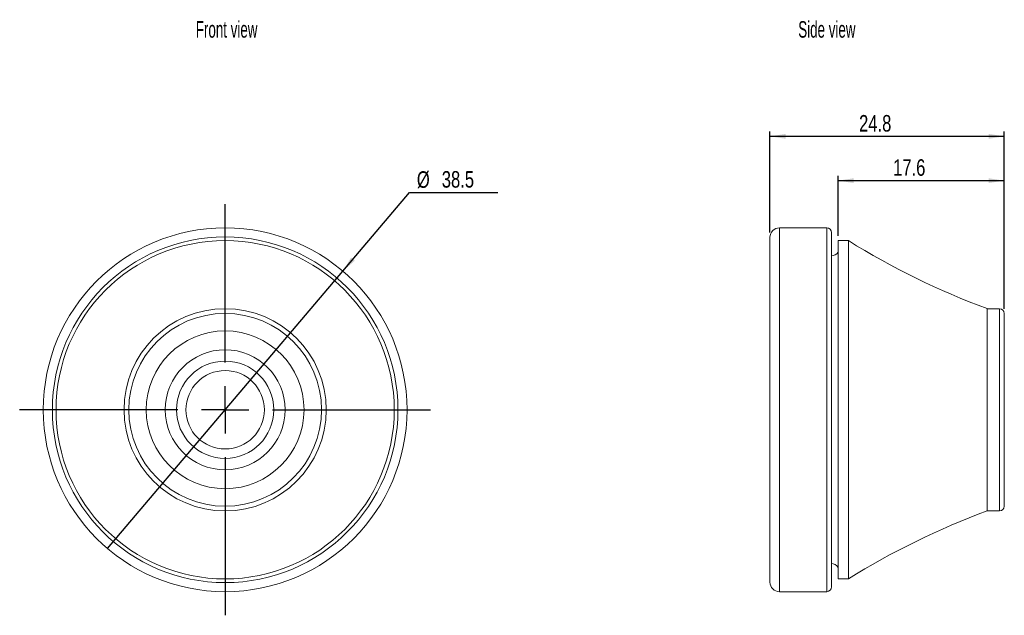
# Model space of a CAD drawing. Header units: millimetres. Extents: x 24 to 128, y 32 to 95.
import ezdxf

# ---------------------------------------------------------------- set-up
doc = ezdxf.new("R2010")
doc.units = ezdxf.units.MM
doc.header["$LTSCALE"] = 0.5
doc.layers.add('FORMAT', color=7, linetype='Continuous')
doc.styles.add('SLDTEXTSTYLE0', font='TXT', dxfattribs={"width": 0.605})
doc.styles.add('SLDTEXTSTYLE1', font='TXT', dxfattribs={"width": 0.75})
doc.dimstyles.new('SLDDIMSTYLE0', dxfattribs={"dimtxt": 1.75, "dimasz": 1.651, "dimexe": 0, "dimexo": 0.0625, "dimgap": 0.4375, "dimtad": 0, "dimtih": 1, "dimtoh": 1, "dimdec": 1, "dimrnd": 1e-09, "dimzin": 12, "dimdsep": 46, "dimtxsty": 'SLDTEXTSTYLE1', "dimblk1": 'NONE', "dimsah": 1, "dimcen": 0, "dimadec": 0, "dimazin": 3, "dimtfac": 1, "dimtdec": 1, "dimtmove": 0, "dimatfit": 3, "dimldrblk": 'NONE', "dimfxl": 1, "dimfrac": 2, "dimtolj": 1, "dimtzin": 12, "dimarcsym": 0})
doc.dimstyles.new('SLDDIMSTYLE1', dxfattribs={"dimtxt": 1.75, "dimasz": 1.651, "dimexe": 0, "dimexo": 0.0625, "dimgap": 0.4375, "dimtad": 1, "dimdec": 1, "dimrnd": 1e-09, "dimzin": 12, "dimdsep": 46, "dimtxsty": 'SLDTEXTSTYLE1', "dimsah": 1, "dimcen": 0.09, "dimadec": 0, "dimazin": 3, "dimtfac": 1, "dimtdec": 1, "dimtofl": 0, "dimtmove": 0, "dimatfit": 3, "dimfxl": 1, "dimfrac": 2, "dimtolj": 1, "dimtzin": 12, "dimarcsym": 0})

# ---------------------------------------------------------------- blocks, each defined once
blk = doc.blocks.new('*D2')
at = {"layer": 'FORMAT'}
for p, q in [((58.12, 68.89), (65.16, 77.19)), ((65.16, 77.19), (74.54, 77.19)), ((33.21, 39.53), (58.12, 68.89))]:
    blk.add_line(p, q, dxfattribs=at)
blk.add_solid([(58.12, 68.89), (59.38, 69.99), (58.99, 70.31)], dxfattribs=at)
at = {"layer": 'FORMAT', "char_height": 1.75, "attachment_point": 1, "style": 'SLDTEXTSTYLE1'}
for s, insert in [('%%c', (65.95, 79.45, -12.3)), ('38.5', (68.59, 79.47, -12.3))]:
    blk.add_mtext(s, dxfattribs=dict(at, insert=insert))
blk = doc.blocks.new('_NONE')
blk = doc.blocks.new('SW_CENTERMARKSYMBOL_0')
at = {"layer": 'FORMAT', "color": 0}
for p, q in [((0, 5), (0, 21.75)), ((0, 0), (0, 2.5)), ((-5, 0), (-21.75, 0)), ((0, 0), (-2.5, 0)), ((0, 0), (0, -2.5)), ((0, 0), (2.5, 0)), ((5, 0), (21.75, 0)), ((0, -5), (0, -21.75))]:
    blk.add_line(p, q, dxfattribs=at)
blk = doc.blocks.new('*D4')
at = {"layer": 'FORMAT'}
for p, q in [((103.33, 72.96), (103.33, 83.65)), ((128.13, 64.91), (128.13, 83.65)), ((103.33, 83.15), (128.13, 83.15))]:
    blk.add_line(p, q, dxfattribs=at)
for points in [[(103.33, 83.15), (104.98, 82.89), (104.98, 83.4)], [(128.13, 83.15), (126.48, 83.4), (126.48, 82.89)]]:
    blk.add_solid(points, dxfattribs=at)
at = {"layer": 'FORMAT', "insert": (112.76, 85.4, 0.1), "char_height": 1.75, "attachment_point": 1, "style": 'SLDTEXTSTYLE1'}
blk.add_mtext('24.8', dxfattribs=at)
blk = doc.blocks.new('*D5')
at = {"layer": 'FORMAT'}
for p, q in [((110.53, 72.61), (110.53, 78.96)), ((110.53, 78.46), (128.13, 78.46)), ((128.13, 64.91), (128.13, 78.96))]:
    blk.add_line(p, q, dxfattribs=at)
for points in [[(110.53, 78.46), (112.18, 78.21), (112.18, 78.71)], [(128.13, 78.46), (126.48, 78.71), (126.48, 78.21)]]:
    blk.add_solid(points, dxfattribs=at)
at = {"layer": 'FORMAT', "insert": (116.36, 80.72, 0.1), "char_height": 1.75, "attachment_point": 1, "style": 'SLDTEXTSTYLE1'}
blk.add_mtext('17.6', dxfattribs=at)

msp = doc.modelspace()

# ---------------------------------------------------------------- linework, layer by layer
at = {"color": 7, "linetype": 'Continuous', "lineweight": 15}
for p, q in [((109.33, 73.46), (104.33, 73.46)), ((109.83, 35.46), (109.83, 72.96)), ((103.33, 72.46), (103.33, 35.96)), ((111.63, 72.11), (110.53, 72.11)), ((110.53, 72.11), (110.53, 36.31)), ((111.63, 72.11), (111.63, 36.31)), ((127.63, 64.91), (126.33, 64.91)), ((126.33, 64.91), (126.33, 43.51)), ((128.13, 64.41), (128.13, 44.01)), ((126.33, 43.51), (127.63, 43.51)), ((110.53, 36.31), (111.63, 36.31)), ((104.33, 34.96), (109.33, 34.96))]:
    msp.add_line(p, q, dxfattribs=at)
at = {"color": 8, "linetype": 'Continuous', "lineweight": 15}
for p, q in [((104.33, 73.46), (104.33, 34.96)), ((109.33, 73.46), (109.33, 34.96)), ((127.63, 64.91), (127.63, 43.51))]:
    msp.add_line(p, q, dxfattribs=at)
at = {"color": 7, "linetype": 'Continuous', "lineweight": 15}
for radius in [19.25, 18.29, 17.9, 10.7, 10.2, 8.35, 6.35, 5.15, 4.15]:
    msp.add_circle((45.66, 54.21), radius, dxfattribs=at)
for centre, radius, start, end in [((104.33, 72.46), 1, 90, 180), ((109.33, 72.96), 0.5, 0, 90), ((153.98, 139.98), 80, 238.0327, 249.7764), ((109.8, 71.39), 0.9, 271.6568, 323.7738), ((127.63, 64.41), 0.5, 0, 90), ((127.63, 44.01), 0.5, 270, 360), ((153.98, -31.56), 80, 110.2236, 121.9673), ((109.8, 37.03), 0.9, 36.2262, 88.3432), ((104.33, 35.96), 1, 180, 270), ((109.33, 35.46), 0.5, 270, 0)]:
    msp.add_arc(centre, radius, start, end, dxfattribs=at)

# ---------------------------------------------------------------- block references
at = {"layer": 'FORMAT'}
msp.add_blockref('SW_CENTERMARKSYMBOL_0', (45.66, 54.21), dxfattribs=at)

# ---------------------------------------------------------------- texts
at = {"layer": 'FORMAT', "char_height": 1.75, "attachment_point": 1, "style": 'SLDTEXTSTYLE0'}
for s, insert in [('Front view', (42.55, 95.34)), ('Side view', (106.32, 95.34))]:
    msp.add_mtext(s, dxfattribs=dict(at, insert=insert))

# ---------------------------------------------------------------- dimensions: what is measured, and where the dimension line sits
at = {"layer": 'FORMAT'}
for base, p1, picture, middle in [((128.13, 83.15), (103.33, 72.46), '*D4', (115.73, 83.15)), ((128.13, 78.46), (110.53, 72.11), '*D5', (119.33, 78.46))]:
    dim = msp.add_linear_dim(base=base, p1=p1, p2=(128.13, 64.41), dimstyle='SLDDIMSTYLE1', dxfattribs=at)
    dim.commit()
    dim.dimension.update_dxf_attribs({"geometry": picture, "text_midpoint": middle, "dimtype": 160})
dim = msp.add_diameter_dim_2p(p1=(33.21, 39.53), p2=(58.12, 68.89), dimstyle='SLDDIMSTYLE0', dxfattribs=at)
dim.commit()
dim.dimension.update_dxf_attribs({"geometry": '*D2', "text_midpoint": (70.24, 78.59), "dimtype": 163})

doc.saveas('drawing.dxf')
